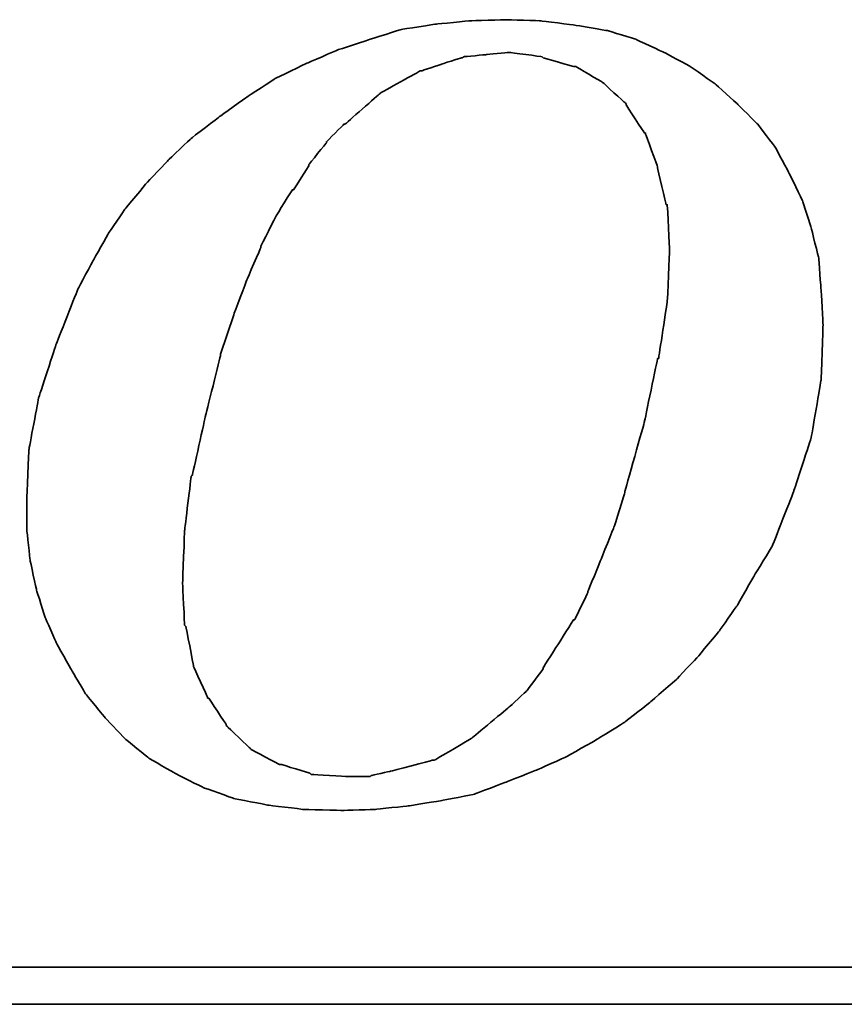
# Model space of a CAD drawing. Header units: millimetres. Extents: x 458 to 842, y 132 to 270.
# Tile 39 of 46: x 759.7 to 764.66, y 174.58 to 180.51. Entities that reach past the tile are written whole.
import ezdxf

# ---------------------------------------------------------------- set-up
doc = ezdxf.new("R2010")
doc.units = ezdxf.units.MM
doc.layers.add('DIM', color=4, linetype='CONTINUOUS')
doc.layers.add('layer 1', color=7, linetype='CONTINUOUS')

# ---------------------------------------------------------------- blocks, each defined once
blk = doc.blocks.new('TBI MOTION logo(完整正式版)')
at = {"layer": 'layer 1', "color": 22, "lineweight": 35}
for points, knots in [([(35.79625, -6.98375), (35.79625, -6.98375), (36.23125, -7.43875), (36.23125, -7.43875), (36.23125, -7.43875), (36.23125, -7.43875), (36.75625, -7.87125), (36.75625, -7.87125), (36.75625, -7.87125), (36.75625, -7.87125), (37.33125, -8.20375), (37.33125, -8.20375), (37.33125, -8.20375), (37.33125, -8.20375), (37.95625, -8.51875), (37.95625, -8.51875), (37.95625, -8.51875), (37.95625, -8.51875), (38.62625, -8.75875), (38.62625, -8.75875), (38.62625, -8.75875), (38.62625, -8.75875), (39.37125, -8.90375), (39.37125, -8.90375), (39.37125, -8.90375), (39.37125, -8.90375), (40.14125, -8.99875), (40.14125, -8.99875), (40.14125, -8.99875), (40.14125, -8.99875), (41.02625, -9.02375), (41.02625, -9.02375), (41.02625, -9.02375), (41.02625, -9.02375), (41.74625, -8.99875), (41.74625, -8.99875), (41.74625, -8.99875), (41.74625, -8.99875), (42.46625, -8.92375), (42.46625, -8.92375), (42.46625, -8.92375), (42.46625, -8.92375), (43.21125, -8.80625), (43.21125, -8.80625), (43.21125, -8.80625), (43.21125, -8.80625), (43.93125, -8.66375), (43.93125, -8.66375), (43.93125, -8.66375), (43.93125, -8.66375), (44.62625, -8.39875), (44.62625, -8.39875), (44.62625, -8.39875), (44.62625, -8.39875), (45.29625, -8.13375), (45.29625, -8.13375), (45.29625, -8.13375), (45.29625, -8.13375), (45.94625, -7.84375), (45.94625, -7.84375), (45.94625, -7.84375), (45.94625, -7.84375), (46.61625, -7.46375), (46.61625, -7.46375), (46.61625, -7.46375), (46.61625, -7.46375), (47.24125, -7.07875), (47.24125, -7.07875), (47.24125, -7.07875), (47.24125, -7.07875), (47.81625, -6.62375), (47.81625, -6.62375), (47.81625, -6.62375), (47.81625, -6.62375), (48.36875, -6.14375), (48.36875, -6.14375), (48.36875, -6.14375), (48.36875, -6.14375), (48.84625, -5.64125), (48.84625, -5.64125), (48.84625, -5.64125), (48.84625, -5.64125), (49.32625, -5.06375), (49.32625, -5.06375), (49.32625, -5.06375), (49.32625, -5.06375), (49.71125, -4.51374), (49.71125, -4.51374), (49.71125, -4.51374), (49.71125, -4.51374), (50.09625, -3.83874), (50.09625, -3.83874), (50.09625, -3.83874), (50.09625, -3.83874), (50.48125, -3.21374), (50.48125, -3.21374), (50.48125, -3.21374), (50.48125, -3.21374), (50.96125, -1.99125), (50.96125, -1.99125), (50.96125, -1.99125), (50.96125, -1.99125), (51.34375, -0.81875), (51.34375, -0.81875), (51.34375, -0.81875), (51.34375, -0.81875), (51.56125, 0.45624), (51.56125, 0.45624), (51.56125, 0.45624), (51.56125, 0.45624), (51.60625, 1.67624), (51.60625, 1.67624), (51.60625, 1.67624), (51.60625, 1.67624), (51.56125, 2.44625), (51.56125, 2.44625), (51.56125, 2.44625), (51.56125, 2.44625), (51.51125, 3.14125), (51.51125, 3.14125), (51.51125, 3.14125), (51.51125, 3.14125), (51.34375, 3.81125), (51.34375, 3.81125), (51.34375, 3.81125), (51.34375, 3.81125), (51.15125, 4.41125), (51.15125, 4.41125), (51.15125, 4.41125), (51.15125, 4.41125), (50.86125, 5.01125), (50.86125, 5.01125), (50.86125, 5.01125), (50.86125, 5.01125), (50.55125, 5.58875), (50.55125, 5.58875), (50.55125, 5.58875), (50.55125, 5.58875), (50.16625, 6.09125), (50.16625, 6.09125), (50.16625, 6.09125), (50.16625, 6.09125), (49.71125, 6.54875), (49.71125, 6.54875), (49.71125, 6.54875), (49.71125, 6.54875), (49.23125, 6.98125), (49.23125, 6.98125), (49.23125, 6.98125), (49.23125, 6.98125), (48.67875, 7.36625), (48.67875, 7.36625), (48.67875, 7.36625), (48.67875, 7.36625), (48.10375, 7.67625), (48.10375, 7.67625), (48.10375, 7.67625), (48.10375, 7.67625), (47.48125, 7.96375), (47.48125, 7.96375), (47.48125, 7.96375), (47.48125, 7.96375), (46.85625, 8.15625), (46.85625, 8.15625), (46.85625, 8.15625), (46.85625, 8.15625), (46.13625, 8.27624), (46.13625, 8.27624), (46.13625, 8.27624), (46.13625, 8.27624), (45.39125, 8.37125), (45.39125, 8.37125), (45.39125, 8.37125), (45.39125, 8.37125), (44.62625, 8.39624), (44.62625, 8.39624), (44.62625, 8.39624), (44.62625, 8.39624), (43.83625, 8.37125), (43.83625, 8.37125), (43.83625, 8.37125), (43.83625, 8.37125), (43.09125, 8.30125), (43.09125, 8.30125), (43.09125, 8.30125), (43.09125, 8.30125), (42.32125, 8.18125), (42.32125, 8.18125), (42.32125, 8.18125), (42.32125, 8.18125), (41.62875, 7.96375), (41.62875, 7.96375), (41.62875, 7.96375), (41.62875, 7.96375), (40.90625, 7.72625), (40.90625, 7.72625), (40.90625, 7.72625), (40.90625, 7.72625), (40.23624, 7.43625), (40.23624, 7.43625), (40.23624, 7.43625), (40.23624, 7.43625), (39.54124, 7.10125), (39.54124, 7.10125), (39.54124, 7.10125), (39.54124, 7.10125), (38.91625, 6.69125), (38.91625, 6.69125), (38.91625, 6.69125), (38.91625, 6.69125), (38.31625, 6.26125), (38.31625, 6.26125), (38.31625, 6.26125), (38.31625, 6.26125), (37.69125, 5.78125), (37.69125, 5.78125), (37.69125, 5.78125), (37.69125, 5.78125), (37.18625, 5.30125), (37.18625, 5.30125), (37.18625, 5.30125), (37.18625, 5.30125), (36.70625, 4.79624), (36.70625, 4.79624), (36.70625, 4.79624), (36.70625, 4.79624), (36.23125, 4.22125), (36.23125, 4.22125), (36.23125, 4.22125), (36.23125, 4.22125), (35.87124, 3.69375), (35.87124, 3.69375), (35.87124, 3.69375), (35.87124, 3.69375), (35.53125, 3.09125), (35.53125, 3.09125), (35.53125, 3.09125), (35.53125, 3.09125), (35.19875, 2.47125), (35.19875, 2.47125), (35.19875, 2.47125), (35.19875, 2.47125), (34.71625, 1.24625), (34.71625, 1.24625), (34.71625, 1.24625), (34.71625, 1.24625), (34.33125, 0.06874), (34.33125, 0.06874), (34.33125, 0.06874), (34.33125, 0.06874), (34.11625, -1.07875), (34.11625, -1.07875), (34.11625, -1.07875), (34.11625, -1.07875), (34.07125, -2.15875), (34.07125, -2.15875), (34.07125, -2.15875), (34.07125, -2.15875), (34.07125, -2.85375), (34.07125, -2.85375), (34.07125, -2.85375), (34.07125, -2.85375), (34.14125, -3.50375), (34.14125, -3.50375), (34.14125, -3.50375), (34.14125, -3.50375), (34.28625, -4.17375), (34.28625, -4.17375), (34.28625, -4.17375), (34.28625, -4.17375), (34.47625, -4.77624), (34.47625, -4.77624), (34.47625, -4.77624), (34.47625, -4.77624), (34.71625, -5.32625), (34.71625, -5.32625), (34.71625, -5.32625), (34.71625, -5.32625), (35.05375, -5.92875), (35.05375, -5.92875), (35.05375, -5.92875), (35.05375, -5.92875), (35.36375, -6.45375), (35.36375, -6.45375), (35.36375, -6.45375), (35.36375, -6.45375), (35.79625, -6.98375), (35.79625, -6.98375)], [0, 0, 0, 0, 0.01388889, 0.01388889, 0.01388889, 0.0138889, 0.02777778, 0.02777778, 0.02777778, 0.02777779, 0.04166667, 0.04166667, 0.04166667, 0.04166668, 0.05555556, 0.05555556, 0.05555556, 0.05555557, 0.06944444, 0.06944444, 0.06944444, 0.06944445, 0.08333333, 0.08333333, 0.08333333, 0.08333334, 0.09722222, 0.09722222, 0.09722222, 0.09722223, 0.11111111, 0.11111111, 0.11111111, 0.11111112, 0.125, 0.125, 0.125, 0.12500001, 0.13888889, 0.13888889, 0.13888889, 0.1388889, 0.15277778, 0.15277778, 0.15277778, 0.15277779, 0.16666667, 0.16666667, 0.16666667, 0.16666668, 0.18055556, 0.18055556, 0.18055556, 0.18055557, 0.19444444, 0.19444444, 0.19444444, 0.19444445, 0.20833333, 0.20833333, 0.20833333, 0.20833334, 0.22222222, 0.22222222, 0.22222222, 0.22222223, 0.23611111, 0.23611111, 0.23611111, 0.23611112, 0.25, 0.25, 0.25, 0.25000001, 0.26388889, 0.26388889, 0.26388889, 0.2638889, 0.27777778, 0.27777778, 0.27777778, 0.27777779, 0.29166667, 0.29166667, 0.29166667, 0.29166668, 0.30555556, 0.30555556, 0.30555556, 0.30555557, 0.31944444, 0.31944444, 0.31944444, 0.31944445, 0.33333333, 0.33333333, 0.33333333, 0.33333334, 0.34722222, 0.34722222, 0.34722222, 0.34722223, 0.36111111, 0.36111111, 0.36111111, 0.36111112, 0.375, 0.375, 0.375, 0.37500001, 0.38888889, 0.38888889, 0.38888889, 0.3888889, 0.40277778, 0.40277778, 0.40277778, 0.40277779, 0.41666667, 0.41666667, 0.41666667, 0.41666668, 0.43055556, 0.43055556, 0.43055556, 0.43055557, 0.44444444, 0.44444444, 0.44444444, 0.44444445, 0.45833333, 0.45833333, 0.45833333, 0.45833334, 0.47222222, 0.47222222, 0.47222222, 0.47222223, 0.48611111, 0.48611111, 0.48611111, 0.48611112, 0.5, 0.5, 0.5, 0.50000001, 0.51388889, 0.51388889, 0.51388889, 0.5138889, 0.52777778, 0.52777778, 0.52777778, 0.52777779, 0.54166667, 0.54166667, 0.54166667, 0.54166668, 0.55555556, 0.55555556, 0.55555556, 0.55555557, 0.56944444, 0.56944444, 0.56944444, 0.56944445, 0.58333333, 0.58333333, 0.58333333, 0.58333334, 0.59722222, 0.59722222, 0.59722222, 0.59722223, 0.61111111, 0.61111111, 0.61111111, 0.61111112, 0.625, 0.625, 0.625, 0.62500001, 0.63888889, 0.63888889, 0.63888889, 0.6388889, 0.65277778, 0.65277778, 0.65277778, 0.65277779, 0.66666667, 0.66666667, 0.66666667, 0.66666668, 0.68055556, 0.68055556, 0.68055556, 0.68055557, 0.69444444, 0.69444444, 0.69444444, 0.69444445, 0.70833333, 0.70833333, 0.70833333, 0.70833334, 0.72222222, 0.72222222, 0.72222222, 0.72222223, 0.73611111, 0.73611111, 0.73611111, 0.73611112, 0.75, 0.75, 0.75, 0.75000001, 0.76388889, 0.76388889, 0.76388889, 0.7638889, 0.77777778, 0.77777778, 0.77777778, 0.77777779, 0.79166667, 0.79166667, 0.79166667, 0.79166668, 0.80555556, 0.80555556, 0.80555556, 0.80555557, 0.81944444, 0.81944444, 0.81944444, 0.81944445, 0.83333333, 0.83333333, 0.83333333, 0.83333334, 0.84722222, 0.84722222, 0.84722222, 0.84722223, 0.86111111, 0.86111111, 0.86111111, 0.86111112, 0.875, 0.875, 0.875, 0.87500001, 0.88888889, 0.88888889, 0.88888889, 0.8888889, 0.90277778, 0.90277778, 0.90277778, 0.90277779, 0.91666667, 0.91666667, 0.91666667, 0.91666668, 0.93055556, 0.93055556, 0.93055556, 0.93055557, 0.94444444, 0.94444444, 0.94444444, 0.94444445, 0.95833333, 0.95833333, 0.95833333, 0.95833334, 0.97222222, 0.97222222, 0.97222222, 0.97222223, 0.98611111, 0.98611111, 0.98611111, 0.98611112, 1, 1, 1, 1]), ([(38.33875, 1.03124), (38.33875, 1.03124), (38.62625, 1.89625), (38.62625, 1.89625), (38.62625, 1.89625), (38.62625, 1.89625), (38.91625, 2.66375), (38.91625, 2.66375), (38.91625, 2.66375), (38.91625, 2.66375), (39.22625, 3.38125), (39.22625, 3.38125), (39.22625, 3.38125), (39.22625, 3.38125), (39.22625, 3.40624), (39.22625, 3.40624), (39.22625, 3.40624), (39.22625, 3.40624), (39.56124, 4.07624), (39.56124, 4.07624), (39.56124, 4.07624), (39.56124, 4.07624), (39.92125, 4.65125), (39.92125, 4.65125), (39.92125, 4.65125), (39.92125, 4.65125), (39.94625, 4.65125), (39.94625, 4.65125), (39.94625, 4.65125), (39.94625, 4.65125), (40.28125, 5.17875), (40.28125, 5.17875), (40.28125, 5.17875), (40.28125, 5.17875), (40.28125, 5.20375), (40.28125, 5.20375), (40.28125, 5.20375), (40.28125, 5.20375), (40.66875, 5.68625), (40.66875, 5.68625), (40.66875, 5.68625), (40.66875, 5.68625), (40.66875, 5.70625), (40.66875, 5.70625), (40.66875, 5.70625), (40.66875, 5.70625), (41.05124, 6.09125), (41.05124, 6.09125), (41.05124, 6.09125), (41.05124, 6.09125), (41.07625, 6.09125), (41.07625, 6.09125), (41.07625, 6.09125), (41.07625, 6.09125), (41.84125, 6.76625), (41.84125, 6.76625), (41.84125, 6.76625), (41.84125, 6.76625), (41.86625, 6.78625), (41.86625, 6.78625), (41.86625, 6.78625), (41.86625, 6.78625), (42.73125, 7.26624), (42.73125, 7.26624), (42.73125, 7.26624), (42.73125, 7.26624), (42.75625, 7.26624), (42.75625, 7.26624), (42.75625, 7.26624), (42.75625, 7.26624), (43.18625, 7.41125), (43.18625, 7.41125), (43.18625, 7.41125), (43.18625, 7.41125), (43.64125, 7.55625), (43.64125, 7.55625), (43.64125, 7.55625), (43.64125, 7.55625), (43.66625, 7.55625), (43.66625, 7.55625), (43.66625, 7.55625), (43.66625, 7.55625), (43.69125, 7.58124), (43.69125, 7.58124), (43.69125, 7.58124), (43.69125, 7.58124), (44.19125, 7.62625), (44.19125, 7.62625), (44.19125, 7.62625), (44.19125, 7.62625), (44.67125, 7.67625), (44.67125, 7.67625), (44.67125, 7.67625), (44.67125, 7.67625), (44.69625, 7.67625), (44.69625, 7.67625), (44.69625, 7.67625), (44.69625, 7.67625), (45.41875, 7.58124), (45.41875, 7.58124), (45.41875, 7.58124), (45.41875, 7.58124), (45.44125, 7.55625), (45.44125, 7.55625), (45.44125, 7.55625), (45.44125, 7.55625), (46.11125, 7.36625), (46.11125, 7.36625), (46.11125, 7.36625), (46.11125, 7.36625), (46.13625, 7.36625), (46.13625, 7.36625), (46.13625, 7.36625), (46.13625, 7.36625), (46.15875, 7.36625), (46.15875, 7.36625), (46.15875, 7.36625), (46.15875, 7.36625), (46.73625, 7.02624), (46.73625, 7.02624), (46.73625, 7.02624), (46.73625, 7.02624), (46.76125, 7.00624), (46.76125, 7.00624), (46.76125, 7.00624), (46.76125, 7.00624), (47.24125, 6.57124), (47.24125, 6.57124), (47.24125, 6.57124), (47.24125, 6.57124), (47.26625, 6.54875), (47.26625, 6.54875), (47.26625, 6.54875), (47.26625, 6.54875), (47.26625, 6.52375), (47.26625, 6.52375), (47.26625, 6.52375), (47.26625, 6.52375), (47.67375, 5.89875), (47.67375, 5.89875), (47.67375, 5.89875), (47.67375, 5.89875), (47.69625, 5.89875), (47.69625, 5.89875), (47.69625, 5.89875), (47.69625, 5.89875), (47.69625, 5.87625), (47.69625, 5.87625), (47.69625, 5.87625), (47.69625, 5.87625), (47.96125, 5.15625), (47.96125, 5.15625), (47.96125, 5.15625), (47.96125, 5.15625), (47.96125, 5.13125), (47.96125, 5.13125), (47.96125, 5.13125), (47.96125, 5.13125), (48.15125, 4.31875), (48.15125, 4.31875), (48.15125, 4.31875), (48.15125, 4.31875), (48.17625, 4.31875), (48.17625, 4.31875), (48.17625, 4.31875), (48.17625, 4.31875), (48.17625, 4.29125), (48.17625, 4.29125), (48.17625, 4.29125), (48.17625, 4.29125), (48.22625, 3.33125), (48.22625, 3.33125), (48.22625, 3.33125), (48.22625, 3.33125), (48.22625, 3.30875), (48.22625, 3.30875), (48.22625, 3.30875), (48.22625, 3.30875), (48.17625, 2.20624), (48.17625, 2.20624), (48.17625, 2.20624), (48.17625, 2.20624), (48.17625, 2.18124), (48.17625, 2.18124), (48.17625, 2.18124), (48.17625, 2.18124), (47.98375, 0.93624), (47.98375, 0.93624), (47.98375, 0.93624), (47.98375, 0.93624), (47.96125, 0.93624), (47.96125, 0.93624), (47.96125, 0.93624), (47.96125, 0.93624), (47.67375, -0.45874), (47.67375, -0.45874), (47.67375, -0.45874), (47.67375, -0.45874), (47.24125, -1.99125), (47.24125, -1.99125), (47.24125, -1.99125), (47.24125, -1.99125), (47.24125, -2.01874), (47.24125, -2.01874), (47.24125, -2.01874), (47.24125, -2.01874), (47.00125, -2.78375), (47.00125, -2.78375), (47.00125, -2.78375), (47.00125, -2.78375), (46.71125, -3.50375), (46.71125, -3.50375), (46.71125, -3.50375), (46.71125, -3.50375), (46.42625, -4.19875), (46.42625, -4.19875), (46.42625, -4.19875), (46.42625, -4.19875), (46.42625, -4.22375), (46.42625, -4.22375), (46.42625, -4.22375), (46.42625, -4.22375), (46.13625, -4.82374), (46.13625, -4.82374), (46.13625, -4.82374), (46.13625, -4.82374), (46.11125, -4.82374), (46.11125, -4.82374), (46.11125, -4.82374), (46.11125, -4.82374), (45.77625, -5.35125), (45.77625, -5.35125), (45.77625, -5.35125), (45.77625, -5.35125), (45.44125, -5.87875), (45.44125, -5.87875), (45.44125, -5.87875), (45.44125, -5.87875), (45.44125, -5.90375), (45.44125, -5.90375), (45.44125, -5.90375), (45.44125, -5.90375), (45.10625, -6.35875), (45.10625, -6.35875), (45.10625, -6.35875), (45.10625, -6.35875), (45.08125, -6.38375), (45.08125, -6.38375), (45.08125, -6.38375), (45.08125, -6.38375), (44.69625, -6.74375), (44.69625, -6.74375), (44.69625, -6.74375), (44.69625, -6.74375), (43.88375, -7.41625), (43.88375, -7.41625), (43.88375, -7.41625), (43.88375, -7.41625), (43.85625, -7.43875), (43.85625, -7.43875), (43.85625, -7.43875), (43.85625, -7.43875), (43.04125, -7.91875), (43.04125, -7.91875), (43.04125, -7.91875), (43.04125, -7.91875), (43.01625, -7.91875), (43.01625, -7.91875), (43.01625, -7.91875), (43.01625, -7.91875), (42.99625, -7.91875), (42.99625, -7.91875), (42.99625, -7.91875), (42.99625, -7.91875), (42.08125, -8.15875), (42.08125, -8.15875), (42.08125, -8.15875), (42.08125, -8.15875), (41.65125, -8.25625), (41.65125, -8.25625), (41.65125, -8.25625), (41.65125, -8.25625), (41.62875, -8.27875), (41.62875, -8.27875), (41.62875, -8.27875), (41.62875, -8.27875), (41.60125, -8.27875), (41.60125, -8.27875), (41.60125, -8.27875), (41.60125, -8.27875), (41.12125, -8.27875), (41.12125, -8.27875), (41.12125, -8.27875), (41.12125, -8.27875), (40.35624, -8.23125), (40.35624, -8.23125), (40.35624, -8.23125), (40.35624, -8.23125), (40.33125, -8.23125), (40.33125, -8.23125), (40.33125, -8.23125), (40.33125, -8.23125), (40.30625, -8.20375), (40.30625, -8.20375), (40.30625, -8.20375), (40.30625, -8.20375), (39.68375, -8.01375), (39.68375, -8.01375), (39.68375, -8.01375), (39.68375, -8.01375), (39.66124, -8.01375), (39.66124, -8.01375), (39.66124, -8.01375), (39.66124, -8.01375), (39.63625, -8.01375), (39.63625, -8.01375), (39.63625, -8.01375), (39.63625, -8.01375), (39.01125, -7.67875), (39.01125, -7.67875), (39.01125, -7.67875), (39.01125, -7.67875), (38.98875, -7.65375), (38.98875, -7.65375), (38.98875, -7.65375), (38.98875, -7.65375), (38.48625, -7.17375), (38.48625, -7.17375), (38.48625, -7.17375), (38.48625, -7.17375), (38.45875, -7.14875), (38.45875, -7.14875), (38.45875, -7.14875), (38.45875, -7.14875), (38.45875, -7.12875), (38.45875, -7.12875), (38.45875, -7.12875), (38.45875, -7.12875), (38.07625, -6.54875), (38.07625, -6.54875), (38.07625, -6.54875), (38.07625, -6.54875), (38.05125, -6.54875), (38.05125, -6.54875), (38.05125, -6.54875), (38.05125, -6.54875), (38.05125, -6.52875), (38.05125, -6.52875), (38.05125, -6.52875), (38.05125, -6.52875), (37.74125, -5.85375), (37.74125, -5.85375), (37.74125, -5.85375), (37.74125, -5.85375), (37.74125, -5.82875), (37.74125, -5.82875), (37.74125, -5.82875), (37.74125, -5.82875), (37.57375, -4.96875), (37.57375, -4.96875), (37.57375, -4.96875), (37.57375, -4.96875), (37.54625, -4.94375), (37.54625, -4.94375), (37.54625, -4.94375), (37.54625, -4.94375), (37.50125, -4.03375), (37.50125, -4.03375), (37.50125, -4.03375), (37.50125, -4.03375), (37.50125, -4.00875), (37.50125, -4.00875), (37.50125, -4.00875), (37.50125, -4.00875), (37.54625, -2.85375), (37.54625, -2.85375), (37.54625, -2.85375), (37.54625, -2.85375), (37.69125, -1.65875), (37.69125, -1.65875), (37.69125, -1.65875), (37.69125, -1.65875), (37.71624, -1.63375), (37.71624, -1.63375), (37.71624, -1.63375), (37.71624, -1.63375), (38.00375, -0.33875), (38.00375, -0.33875), (38.00375, -0.33875), (38.00375, -0.33875), (38.33875, 1.00624), (38.33875, 1.00624), (38.33875, 1.00624), (38.33875, 1.00624), (38.33875, 1.03124), (38.33875, 1.03124)], [0, 0, 0, 0, 0.01010101, 0.01010101, 0.01010101, 0.01010102, 0.02020202, 0.02020202, 0.02020202, 0.02020203, 0.03030303, 0.03030303, 0.03030303, 0.03030304, 0.04040404, 0.04040404, 0.04040404, 0.04040405, 0.05050505, 0.05050505, 0.05050505, 0.05050506, 0.06060606, 0.06060606, 0.06060606, 0.06060607, 0.07070707, 0.07070707, 0.07070707, 0.07070708, 0.08080808, 0.08080808, 0.08080808, 0.08080809, 0.09090909, 0.09090909, 0.09090909, 0.0909091, 0.1010101, 0.1010101, 0.1010101, 0.10101011, 0.11111111, 0.11111111, 0.11111111, 0.11111112, 0.12121212, 0.12121212, 0.12121212, 0.12121213, 0.13131313, 0.13131313, 0.13131313, 0.13131314, 0.14141414, 0.14141414, 0.14141414, 0.14141415, 0.15151515, 0.15151515, 0.15151515, 0.15151516, 0.16161616, 0.16161616, 0.16161616, 0.16161617, 0.17171717, 0.17171717, 0.17171717, 0.17171718, 0.18181818, 0.18181818, 0.18181818, 0.18181819, 0.19191919, 0.19191919, 0.19191919, 0.1919192, 0.2020202, 0.2020202, 0.2020202, 0.20202021, 0.21212121, 0.21212121, 0.21212121, 0.21212122, 0.22222222, 0.22222222, 0.22222222, 0.22222223, 0.23232323, 0.23232323, 0.23232323, 0.23232324, 0.24242424, 0.24242424, 0.24242424, 0.24242425, 0.25252525, 0.25252525, 0.25252525, 0.25252526, 0.26262626, 0.26262626, 0.26262626, 0.26262627, 0.27272727, 0.27272727, 0.27272727, 0.27272728, 0.28282828, 0.28282828, 0.28282828, 0.28282829, 0.29292929, 0.29292929, 0.29292929, 0.2929293, 0.3030303, 0.3030303, 0.3030303, 0.30303031, 0.31313131, 0.31313131, 0.31313131, 0.31313132, 0.32323232, 0.32323232, 0.32323232, 0.32323233, 0.33333333, 0.33333333, 0.33333333, 0.33333334, 0.34343434, 0.34343434, 0.34343434, 0.34343435, 0.35353535, 0.35353535, 0.35353535, 0.35353536, 0.36363636, 0.36363636, 0.36363636, 0.36363637, 0.37373737, 0.37373737, 0.37373737, 0.37373738, 0.38383838, 0.38383838, 0.38383838, 0.38383839, 0.39393939, 0.39393939, 0.39393939, 0.3939394, 0.4040404, 0.4040404, 0.4040404, 0.40404041, 0.41414141, 0.41414141, 0.41414141, 0.41414142, 0.42424242, 0.42424242, 0.42424242, 0.42424243, 0.43434343, 0.43434343, 0.43434343, 0.43434344, 0.44444444, 0.44444444, 0.44444444, 0.44444445, 0.45454545, 0.45454545, 0.45454545, 0.45454546, 0.46464646, 0.46464646, 0.46464646, 0.46464647, 0.47474747, 0.47474747, 0.47474747, 0.47474748, 0.48484848, 0.48484848, 0.48484848, 0.48484849, 0.49494949, 0.49494949, 0.49494949, 0.4949495, 0.50505051, 0.50505051, 0.50505051, 0.50505052, 0.51515152, 0.51515152, 0.51515152, 0.51515153, 0.52525253, 0.52525253, 0.52525253, 0.52525254, 0.53535354, 0.53535354, 0.53535354, 0.53535355, 0.54545455, 0.54545455, 0.54545455, 0.54545456, 0.55555556, 0.55555556, 0.55555556, 0.55555557, 0.56565657, 0.56565657, 0.56565657, 0.56565658, 0.57575758, 0.57575758, 0.57575758, 0.57575759, 0.58585859, 0.58585859, 0.58585859, 0.5858586, 0.5959596, 0.5959596, 0.5959596, 0.59595961, 0.60606061, 0.60606061, 0.60606061, 0.60606062, 0.61616162, 0.61616162, 0.61616162, 0.61616163, 0.62626263, 0.62626263, 0.62626263, 0.62626264, 0.63636364, 0.63636364, 0.63636364, 0.63636365, 0.64646465, 0.64646465, 0.64646465, 0.64646466, 0.65656566, 0.65656566, 0.65656566, 0.65656567, 0.66666667, 0.66666667, 0.66666667, 0.66666668, 0.67676768, 0.67676768, 0.67676768, 0.67676769, 0.68686869, 0.68686869, 0.68686869, 0.6868687, 0.6969697, 0.6969697, 0.6969697, 0.69696971, 0.70707071, 0.70707071, 0.70707071, 0.70707072, 0.71717172, 0.71717172, 0.71717172, 0.71717173, 0.72727273, 0.72727273, 0.72727273, 0.72727274, 0.73737374, 0.73737374, 0.73737374, 0.73737375, 0.74747475, 0.74747475, 0.74747475, 0.74747476, 0.75757576, 0.75757576, 0.75757576, 0.75757577, 0.76767677, 0.76767677, 0.76767677, 0.76767678, 0.77777778, 0.77777778, 0.77777778, 0.77777779, 0.78787879, 0.78787879, 0.78787879, 0.7878788, 0.7979798, 0.7979798, 0.7979798, 0.79797981, 0.80808081, 0.80808081, 0.80808081, 0.80808082, 0.81818182, 0.81818182, 0.81818182, 0.81818183, 0.82828283, 0.82828283, 0.82828283, 0.82828284, 0.83838384, 0.83838384, 0.83838384, 0.83838385, 0.84848485, 0.84848485, 0.84848485, 0.84848486, 0.85858586, 0.85858586, 0.85858586, 0.85858587, 0.86868687, 0.86868687, 0.86868687, 0.86868688, 0.87878788, 0.87878788, 0.87878788, 0.87878789, 0.88888889, 0.88888889, 0.88888889, 0.8888889, 0.8989899, 0.8989899, 0.8989899, 0.89898991, 0.90909091, 0.90909091, 0.90909091, 0.90909092, 0.91919192, 0.91919192, 0.91919192, 0.91919193, 0.92929293, 0.92929293, 0.92929293, 0.92929294, 0.93939394, 0.93939394, 0.93939394, 0.93939395, 0.94949495, 0.94949495, 0.94949495, 0.94949496, 0.95959596, 0.95959596, 0.95959596, 0.95959597, 0.96969697, 0.96969697, 0.96969697, 0.96969698, 0.97979798, 0.97979798, 0.97979798, 0.97979799, 0.98989899, 0.98989899, 0.98989899, 0.989899, 1, 1, 1, 1]), ([(75.90875, -9.47875), (75.90875, -9.47875), (75.90875, -12.28625), (75.90875, -12.28625), (75.90875, -12.28625), (75.90875, -12.28625), (75.90875, -12.47875), (75.90875, -12.47875), (75.90875, -12.47875), (75.90875, -12.47875), (75.71625, -12.47875), (75.71625, -12.47875), (75.71625, -12.47875), (75.71625, -12.47875), (-88.32875, -12.47875), (-88.32875, -12.47875), (-88.32875, -12.47875), (-88.32875, -12.47875), (-88.32875, -13.29375), (-88.32875, -13.29375), (-88.32875, -13.29375), (-88.32875, -13.29375), (82.89125, -13.29375), (82.89125, -13.29375), (82.89125, -13.29375), (82.89125, -13.29375), (75.90875, -9.47875), (75.90875, -9.47875)], [0, 0, 0, 0, 0.14285714, 0.14285714, 0.14285714, 0.14285715, 0.28571429, 0.28571429, 0.28571429, 0.2857143, 0.42857143, 0.42857143, 0.42857143, 0.42857144, 0.57142857, 0.57142857, 0.57142857, 0.57142858, 0.71428571, 0.71428571, 0.71428571, 0.71428572, 0.85714286, 0.85714286, 0.85714286, 0.85714287, 1, 1, 1, 1])]:
    blk.add_open_spline(points, degree=3, knots=knots, dxfattribs=at)

msp = doc.modelspace()

# ---------------------------------------------------------------- block references
at = {"layer": 'DIM', "color": 7, "xscale": 0.2736514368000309, "yscale": 0.2736514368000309, "zscale": 0.2736514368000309}
msp.add_blockref('TBI MOTION logo(完整正式版)', (750.4149, 178.2173), dxfattribs=at)

doc.saveas('drawing.dxf')
